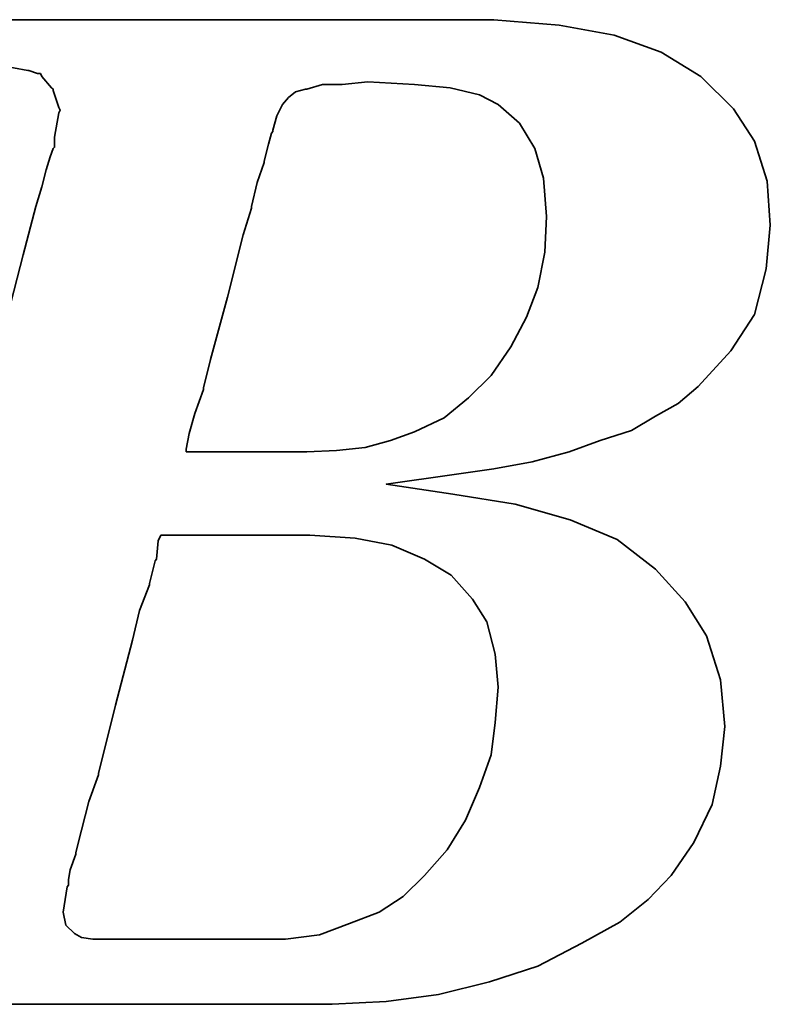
# Model space of a CAD drawing. Extents: x 629 to 797, y 78 to 153.
# Tile 29 of 48: x 762.78 to 764.16, y 112.15 to 113.95. Entities that reach past the tile are written whole.
import ezdxf

# ---------------------------------------------------------------- set-up
doc = ezdxf.new("R2010")
doc.units = 0
doc.header["$LTSCALE"] = 2
doc.header["$MEASUREMENT"] = 0
doc.layers.add('DIM', color=4, linetype='CONTINUOUS')
doc.layers.add('layer 1', color=7, linetype='CONTINUOUS')

# ---------------------------------------------------------------- blocks, each defined once
blk = doc.blocks.new('TBI MOTION logo(完整正式版)')
at = {"layer": 'layer 1', "color": 22, "lineweight": 35}
for points, knots in [([(-64.65375, -6.86375), (-64.65375, -6.86375), (-64.84375, -7.29625), (-64.84375, -7.29625), (-64.84375, -7.29625), (-64.84375, -7.29625), (-64.86875, -7.34375), (-64.86875, -7.34375), (-64.86875, -7.34375), (-64.86875, -7.34375), (-64.86875, -7.36875), (-64.86875, -7.36875), (-64.86875, -7.36875), (-64.86875, -7.36875), (-65.15375, -7.65375), (-65.15375, -7.65375), (-65.15375, -7.65375), (-65.15375, -7.65375), (-65.17875, -7.65375), (-65.17875, -7.65375), (-65.17875, -7.65375), (-65.17875, -7.65375), (-65.20375, -7.67875), (-65.20375, -7.67875), (-65.20375, -7.67875), (-65.20375, -7.67875), (-65.58875, -7.87125), (-65.58875, -7.87125), (-65.58875, -7.87125), (-65.58875, -7.87125), (-65.63375, -7.87125), (-65.63375, -7.87125), (-65.63375, -7.87125), (-65.63375, -7.87125), (-65.65875, -7.89375), (-65.65875, -7.89375), (-65.65875, -7.89375), (-65.65875, -7.89375), (-66.09375, -7.94375), (-66.09375, -7.94375), (-66.09375, -7.94375), (-66.09375, -7.94375), (-66.11375, -7.94375), (-66.11375, -7.94375), (-66.11375, -7.94375), (-66.11375, -7.94375), (-66.16375, -7.94375), (-66.16375, -7.94375), (-66.16375, -7.94375), (-66.16375, -7.94375), (-66.30875, -7.94375), (-66.30875, -7.94375), (-66.30875, -7.94375), (-66.30875, -7.94375), (-66.69375, -7.94375), (-66.69375, -7.94375), (-66.69375, -7.94375), (-66.69375, -7.94375), (-67.07375, -7.94375), (-67.07375, -7.94375), (-67.07375, -7.94375), (-67.07375, -7.94375), (-67.12375, -7.94375), (-67.12375, -7.94375), (-67.12375, -7.94375), (-67.12375, -7.94375), (-67.12375, -7.96625), (-67.12375, -7.96625), (-67.12375, -7.96625), (-67.12375, -7.96625), (-67.14875, -7.99125), (-67.14875, -7.99125), (-67.14875, -7.99125), (-67.14875, -7.99125), (-67.24375, -8.34875), (-67.24375, -8.34875), (-67.24375, -8.34875), (-67.24375, -8.34875), (-67.31375, -8.68625), (-67.31375, -8.68625), (-67.31375, -8.68625), (-67.31375, -8.68625), (-67.26875, -8.68625), (-67.26875, -8.68625), (-67.26875, -8.68625), (-67.26875, -8.68625), (-67.07375, -8.68625), (-67.07375, -8.68625), (-67.07375, -8.68625), (-67.07375, -8.68625), (-66.54875, -8.68625), (-66.54875, -8.68625), (-66.54875, -8.68625), (-66.54875, -8.68625), (-65.82625, -8.68625), (-65.82625, -8.68625), (-65.82625, -8.68625), (-65.82625, -8.68625), (-65.01375, -8.68625), (-65.01375, -8.68625), (-65.01375, -8.68625), (-65.01375, -8.68625), (-64.05375, -8.68625), (-64.05375, -8.68625), (-64.05375, -8.68625), (-64.05375, -8.68625), (-62.08375, -8.68625), (-62.08375, -8.68625), (-62.08375, -8.68625), (-62.08375, -8.68625), (-60.06875, -8.68625), (-60.06875, -8.68625), (-60.06875, -8.68625), (-60.06875, -8.68625), (-59.10875, -8.68625), (-59.10875, -8.68625), (-59.10875, -8.68625), (-59.10875, -8.68625), (-58.29375, -8.68625), (-58.29375, -8.68625), (-58.29375, -8.68625), (-58.29375, -8.68625), (-57.57375, -8.68625), (-57.57375, -8.68625), (-57.57375, -8.68625), (-57.57375, -8.68625), (-57.04875, -8.68625), (-57.04875, -8.68625), (-57.04875, -8.68625), (-57.04875, -8.68625), (-56.85375, -8.68625), (-56.85375, -8.68625), (-56.85375, -8.68625), (-56.85375, -8.68625), (-56.70875, -8.68625), (-56.70875, -8.68625), (-56.70875, -8.68625), (-56.70875, -8.68625), (-56.61375, -8.68625), (-56.61375, -8.68625), (-56.61375, -8.68625), (-56.61375, -8.68625), (-56.56875, -8.68625), (-56.56875, -8.68625), (-56.56875, -8.68625), (-56.56875, -8.68625), (-55.65375, -8.63875), (-55.65375, -8.63875), (-55.65375, -8.63875), (-55.65375, -8.63875), (-54.76875, -8.51875), (-54.76875, -8.51875), (-54.76875, -8.51875), (-54.76875, -8.51875), (-53.90375, -8.30375), (-53.90375, -8.30375), (-53.90375, -8.30375), (-53.90375, -8.30375), (-53.08875, -8.03875), (-53.08875, -8.03875), (-53.08875, -8.03875), (-53.08875, -8.03875), (-52.34375, -7.65375), (-52.34375, -7.65375), (-52.34375, -7.65375), (-52.34375, -7.65375), (-51.69875, -7.29625), (-51.69875, -7.29625), (-51.69875, -7.29625), (-51.69875, -7.29625), (-51.21875, -6.91125), (-51.21875, -6.91125), (-51.21875, -6.91125), (-51.21875, -6.91125), (-50.83375, -6.50375), (-50.83375, -6.50375), (-50.83375, -6.50375), (-50.83375, -6.50375), (-50.44875, -5.94875), (-50.44875, -5.94875), (-50.44875, -5.94875), (-50.44875, -5.94875), (-50.13875, -5.30375), (-50.13875, -5.30375), (-50.13875, -5.30375), (-50.13875, -5.30375), (-49.99375, -4.65375), (-49.99375, -4.65375), (-49.99375, -4.65375), (-49.99375, -4.65375), (-49.92375, -3.98375), (-49.92375, -3.98375), (-49.92375, -3.98375), (-49.92375, -3.98375), (-49.99375, -3.19374), (-49.99375, -3.19374), (-49.99375, -3.19374), (-49.99375, -3.19374), (-50.23374, -2.44874), (-50.23374, -2.44874), (-50.23374, -2.44874), (-50.23374, -2.44874), (-50.59375, -1.87374), (-50.59375, -1.87374), (-50.59375, -1.87374), (-50.59375, -1.87374), (-51.09875, -1.31874), (-51.09875, -1.31874), (-51.09875, -1.31874), (-51.09875, -1.31874), (-51.74375, -0.81875), (-51.74375, -0.81875), (-51.74375, -0.81875), (-51.74375, -0.81875), (-52.53875, -0.48125), (-52.53875, -0.48125), (-52.53875, -0.48125), (-52.53875, -0.48125), (-53.47375, -0.21875), (-53.47375, -0.21875), (-53.47375, -0.21875), (-53.47375, -0.21875), (-54.52875, -0.04874), (-54.52875, -0.04874), (-54.52875, -0.04874), (-54.52875, -0.04874), (-55.65375, 0.12125), (-55.65375, 0.12125), (-55.65375, 0.12125), (-55.65375, 0.12125), (-54.50375, 0.28624), (-54.50375, 0.28624), (-54.50375, 0.28624), (-54.50375, 0.28624), (-53.83375, 0.38124), (-53.83375, 0.38124), (-53.83375, 0.38124), (-53.83375, 0.38124), (-53.18375, 0.50125), (-53.18375, 0.50125), (-53.18375, 0.50125), (-53.18375, 0.50125), (-52.55875, 0.66874), (-52.55875, 0.66874), (-52.55875, 0.66874), (-52.55875, 0.66874), (-52.03375, 0.86124), (-52.03375, 0.86124), (-52.03375, 0.86124), (-52.03375, 0.86124), (-51.50374, 1.03124), (-51.50374, 1.03124), (-51.50374, 1.03124), (-51.50374, 1.03124), (-51.09875, 1.27125), (-51.09875, 1.27125), (-51.09875, 1.27125), (-51.09875, 1.27125), (-50.71375, 1.48624), (-50.71375, 1.48624), (-50.71375, 1.48624), (-50.71375, 1.48624), (-50.37625, 1.77625), (-50.37625, 1.77625), (-50.37625, 1.77625), (-50.37625, 1.77625), (-49.82375, 2.37625), (-49.82375, 2.37625), (-49.82375, 2.37625), (-49.82375, 2.37625), (-49.41875, 2.99625), (-49.41875, 2.99625), (-49.41875, 2.99625), (-49.41875, 2.99625), (-49.22375, 3.76625), (-49.22375, 3.76625), (-49.22375, 3.76625), (-49.22375, 3.76625), (-49.15375, 4.50874), (-49.15375, 4.50874), (-49.15375, 4.50874), (-49.15375, 4.50874), (-49.20375, 5.25125), (-49.20375, 5.25125), (-49.20375, 5.25125), (-49.20375, 5.25125), (-49.41875, 5.92625), (-49.41875, 5.92625), (-49.41875, 5.92625), (-49.41875, 5.92625), (-49.77875, 6.47625), (-49.77875, 6.47625), (-49.77875, 6.47625), (-49.77875, 6.47625), (-50.33125, 7.02624), (-50.33125, 7.02624), (-50.33125, 7.02624), (-50.33125, 7.02624), (-51.00125, 7.43625), (-51.00125, 7.43625), (-51.00125, 7.43625), (-51.00125, 7.43625), (-51.79375, 7.72625), (-51.79375, 7.72625), (-51.79375, 7.72625), (-51.79375, 7.72625), (-52.72875, 7.89124), (-52.72875, 7.89124), (-52.72875, 7.89124), (-52.72875, 7.89124), (-53.83375, 7.98625), (-53.83375, 7.98625), (-53.83375, 7.98625), (-53.83375, 7.98625), (-53.92875, 7.98625), (-53.92875, 7.98625), (-53.92875, 7.98625), (-53.92875, 7.98625), (-54.26375, 7.98625), (-54.26375, 7.98625), (-54.26375, 7.98625), (-54.26375, 7.98625), (-54.74375, 7.98625), (-54.74375, 7.98625), (-54.74375, 7.98625), (-54.74375, 7.98625), (-55.36875, 7.98625), (-55.36875, 7.98625), (-55.36875, 7.98625), (-55.36875, 7.98625), (-56.13375, 7.98625), (-56.13375, 7.98625), (-56.13375, 7.98625), (-56.13375, 7.98625), (-56.94875, 7.98625), (-56.94875, 7.98625), (-56.94875, 7.98625), (-56.94875, 7.98625), (-58.77625, 7.98625), (-58.77625, 7.98625), (-58.77625, 7.98625), (-58.77625, 7.98625), (-60.59875, 7.98625), (-60.59875, 7.98625), (-60.59875, 7.98625), (-60.59875, 7.98625), (-61.41375, 7.98625), (-61.41375, 7.98625), (-61.41375, 7.98625), (-61.41375, 7.98625), (-62.17875, 7.98625), (-62.17875, 7.98625), (-62.17875, 7.98625), (-62.17875, 7.98625), (-62.80375, 7.98625), (-62.80375, 7.98625), (-62.80375, 7.98625), (-62.80375, 7.98625), (-63.30625, 7.98625), (-63.30625, 7.98625), (-63.30625, 7.98625), (-63.30625, 7.98625), (-63.57375, 7.98625), (-63.57375, 7.98625), (-63.57375, 7.98625), (-63.57375, 7.98625), (-63.57375, 7.96375), (-63.57375, 7.96375), (-63.57375, 7.96375), (-63.57375, 7.96375), (-63.59875, 7.94125), (-63.59875, 7.94125), (-63.59875, 7.94125), (-63.59875, 7.94125), (-63.69375, 7.55625), (-63.69375, 7.55625), (-63.69375, 7.55625), (-63.69375, 7.55625), (-63.76375, 7.24624), (-63.76375, 7.24624), (-63.76375, 7.24624), (-63.76375, 7.24624), (-63.23875, 7.24624), (-63.23875, 7.24624), (-63.23875, 7.24624), (-63.23875, 7.24624), (-62.75875, 7.24624), (-62.75875, 7.24624), (-62.75875, 7.24624), (-62.75875, 7.24624), (-62.61125, 7.24624), (-62.61125, 7.24624), (-62.61125, 7.24624), (-62.61125, 7.24624), (-62.56625, 7.24624), (-62.56625, 7.24624), (-62.56625, 7.24624), (-62.56625, 7.24624), (-62.22875, 7.24624), (-62.22875, 7.24624), (-62.22875, 7.24624), (-62.22875, 7.24624), (-62.20375, 7.24624), (-62.20375, 7.24624), (-62.20375, 7.24624), (-62.20375, 7.24624), (-62.17875, 7.21875), (-62.17875, 7.21875), (-62.17875, 7.21875), (-62.17875, 7.21875), (-61.96375, 7.17125), (-61.96375, 7.17125), (-61.96375, 7.17125), (-61.96375, 7.17125), (-61.72375, 7.12624), (-61.72375, 7.12624), (-61.72375, 7.12624), (-61.72375, 7.12624), (-61.70375, 7.12624), (-61.70375, 7.12624), (-61.70375, 7.12624), (-61.70375, 7.12624), (-61.55875, 7.07624), (-61.55875, 7.07624), (-61.55875, 7.07624), (-61.55875, 7.07624), (-61.50875, 7.07624), (-61.50875, 7.07624), (-61.50875, 7.07624), (-61.50875, 7.07624), (-61.48375, 7.02624), (-61.48375, 7.02624), (-61.48375, 7.02624), (-61.48375, 7.02624), (-61.31875, 6.83375), (-61.31875, 6.83375), (-61.31875, 6.83375), (-61.31875, 6.83375), (-61.29375, 6.81125), (-61.29375, 6.81125), (-61.29375, 6.81125), (-61.29375, 6.81125), (-61.29375, 6.78625), (-61.29375, 6.78625), (-61.29375, 6.78625), (-61.29375, 6.78625), (-61.19875, 6.50124), (-61.19875, 6.50124), (-61.19875, 6.50124), (-61.19875, 6.50124), (-61.17375, 6.45124), (-61.17375, 6.45124), (-61.17375, 6.45124), (-61.17375, 6.45124), (-61.19875, 6.40625), (-61.19875, 6.40625), (-61.19875, 6.40625), (-61.19875, 6.40625), (-61.26875, 5.99624), (-61.26875, 5.99624), (-61.26875, 5.99624), (-61.26875, 5.99624), (-61.26875, 5.85125), (-61.26875, 5.85125), (-61.26875, 5.85125), (-61.26875, 5.85125), (-61.26875, 5.82625), (-61.26875, 5.82625), (-61.26875, 5.82625), (-61.26875, 5.82625), (-61.29375, 5.80625), (-61.29375, 5.80625), (-61.29375, 5.80625), (-61.29375, 5.80625), (-61.34125, 5.66125), (-61.34125, 5.66125), (-61.34125, 5.66125), (-61.34125, 5.66125), (-61.41375, 5.44625), (-61.41375, 5.44625), (-61.41375, 5.44625), (-61.41375, 5.44625), (-61.48375, 5.15625), (-61.48375, 5.15625), (-61.48375, 5.15625), (-61.48375, 5.15625), (-61.58375, 4.82124), (-61.58375, 4.82124), (-61.58375, 4.82124), (-61.58375, 4.82124), (-61.79875, 4.00375), (-61.79875, 4.00375), (-61.79875, 4.00375), (-61.79875, 4.00375), (-62.05875, 2.99625), (-62.05875, 2.99625), (-62.05875, 2.99625), (-62.05875, 2.99625), (-62.34875, 1.91625), (-62.34875, 1.91625), (-62.34875, 1.91625), (-62.34875, 1.91625), (-62.97375, -0.41124), (-62.97375, -0.41124), (-62.97375, -0.41124), (-62.97375, -0.41124), (-63.59875, -2.75875), (-63.59875, -2.75875), (-63.59875, -2.75875), (-63.59875, -2.75875), (-63.88375, -3.86374), (-63.88375, -3.86374), (-63.88375, -3.86374), (-63.88375, -3.86374), (-64.14875, -4.82374), (-64.14875, -4.82374), (-64.14875, -4.82374), (-64.14875, -4.82374), (-64.36375, -5.64125), (-64.36375, -5.64125), (-64.36375, -5.64125), (-64.36375, -5.64125), (-64.43625, -5.97625), (-64.43625, -5.97625), (-64.43625, -5.97625), (-64.43625, -5.97625), (-64.50875, -6.28625), (-64.50875, -6.28625), (-64.50875, -6.28625), (-64.50875, -6.28625), (-64.50875, -6.30875), (-64.50875, -6.30875), (-64.50875, -6.30875), (-64.50875, -6.30875), (-64.57875, -6.50375), (-64.57875, -6.50375), (-64.57875, -6.50375), (-64.57875, -6.50375), (-64.62875, -6.69625), (-64.62875, -6.69625), (-64.62875, -6.69625), (-64.62875, -6.69625), (-64.62875, -6.76875), (-64.62875, -6.76875), (-64.62875, -6.76875), (-64.62875, -6.76875), (-64.62875, -6.81375), (-64.62875, -6.81375), (-64.62875, -6.81375), (-64.62875, -6.81375), (-64.62875, -6.83875), (-64.62875, -6.83875), (-64.62875, -6.83875), (-64.62875, -6.83875), (-64.65375, -6.86375), (-64.65375, -6.86375)], [0, 0, 0, 0, 0.00719424, 0.00719424, 0.00719424, 0.00719424, 0.01438849, 0.01438849, 0.01438849, 0.01438849, 0.02158273, 0.02158273, 0.02158273, 0.02158273, 0.02877698, 0.02877698, 0.02877698, 0.02877698, 0.03597122, 0.03597122, 0.03597122, 0.03597122, 0.04316547, 0.04316547, 0.04316547, 0.04316547, 0.05035971, 0.05035971, 0.05035971, 0.05035971, 0.05755396, 0.05755396, 0.05755396, 0.05755396, 0.0647482, 0.0647482, 0.0647482, 0.0647482, 0.07194245, 0.07194245, 0.07194245, 0.07194245, 0.07913669, 0.07913669, 0.07913669, 0.07913669, 0.08633094, 0.08633094, 0.08633094, 0.08633094, 0.09352518, 0.09352518, 0.09352518, 0.09352518, 0.10071942, 0.10071942, 0.10071942, 0.10071942, 0.10791367, 0.10791367, 0.10791367, 0.10791367, 0.11510791, 0.11510791, 0.11510791, 0.11510791, 0.12230216, 0.12230216, 0.12230216, 0.12230216, 0.1294964, 0.1294964, 0.1294964, 0.1294964, 0.13669065, 0.13669065, 0.13669065, 0.13669065, 0.14388489, 0.14388489, 0.14388489, 0.14388489, 0.15107914, 0.15107914, 0.15107914, 0.15107914, 0.15827338, 0.15827338, 0.15827338, 0.15827338, 0.16546763, 0.16546763, 0.16546763, 0.16546763, 0.17266187, 0.17266187, 0.17266187, 0.17266187, 0.17985612, 0.17985612, 0.17985612, 0.17985612, 0.18705036, 0.18705036, 0.18705036, 0.18705036, 0.1942446, 0.1942446, 0.1942446, 0.1942446, 0.20143885, 0.20143885, 0.20143885, 0.20143885, 0.20863309, 0.20863309, 0.20863309, 0.20863309, 0.21582734, 0.21582734, 0.21582734, 0.21582734, 0.22302158, 0.22302158, 0.22302158, 0.22302158, 0.23021583, 0.23021583, 0.23021583, 0.23021583, 0.23741007, 0.23741007, 0.23741007, 0.23741007, 0.24460432, 0.24460432, 0.24460432, 0.24460432, 0.25179856, 0.25179856, 0.25179856, 0.25179856, 0.25899281, 0.25899281, 0.25899281, 0.25899281, 0.26618705, 0.26618705, 0.26618705, 0.26618705, 0.27338129, 0.27338129, 0.27338129, 0.27338129, 0.28057554, 0.28057554, 0.28057554, 0.28057554, 0.28776978, 0.28776978, 0.28776978, 0.28776978, 0.29496403, 0.29496403, 0.29496403, 0.29496403, 0.30215827, 0.30215827, 0.30215827, 0.30215827, 0.30935252, 0.30935252, 0.30935252, 0.30935252, 0.31654676, 0.31654676, 0.31654676, 0.31654676, 0.32374101, 0.32374101, 0.32374101, 0.32374101, 0.33093525, 0.33093525, 0.33093525, 0.33093525, 0.3381295, 0.3381295, 0.3381295, 0.3381295, 0.34532374, 0.34532374, 0.34532374, 0.34532374, 0.35251799, 0.35251799, 0.35251799, 0.35251799, 0.35971223, 0.35971223, 0.35971223, 0.35971223, 0.36690647, 0.36690647, 0.36690647, 0.36690647, 0.37410072, 0.37410072, 0.37410072, 0.37410072, 0.38129496, 0.38129496, 0.38129496, 0.38129496, 0.38848921, 0.38848921, 0.38848921, 0.38848921, 0.39568345, 0.39568345, 0.39568345, 0.39568345, 0.4028777, 0.4028777, 0.4028777, 0.4028777, 0.41007194, 0.41007194, 0.41007194, 0.41007194, 0.41726619, 0.41726619, 0.41726619, 0.41726619, 0.42446043, 0.42446043, 0.42446043, 0.42446043, 0.43165468, 0.43165468, 0.43165468, 0.43165468, 0.43884892, 0.43884892, 0.43884892, 0.43884892, 0.44604317, 0.44604317, 0.44604317, 0.44604317, 0.45323741, 0.45323741, 0.45323741, 0.45323741, 0.46043165, 0.46043165, 0.46043165, 0.46043165, 0.4676259, 0.4676259, 0.4676259, 0.4676259, 0.47482014, 0.47482014, 0.47482014, 0.47482014, 0.48201439, 0.48201439, 0.48201439, 0.48201439, 0.48920863, 0.48920863, 0.48920863, 0.48920863, 0.49640288, 0.49640288, 0.49640288, 0.49640288, 0.50359712, 0.50359712, 0.50359712, 0.50359712, 0.51079137, 0.51079137, 0.51079137, 0.51079137, 0.51798561, 0.51798561, 0.51798561, 0.51798561, 0.52517986, 0.52517986, 0.52517986, 0.52517986, 0.5323741, 0.5323741, 0.5323741, 0.5323741, 0.53956835, 0.53956835, 0.53956835, 0.53956835, 0.54676259, 0.54676259, 0.54676259, 0.54676259, 0.55395683, 0.55395683, 0.55395683, 0.55395683, 0.56115108, 0.56115108, 0.56115108, 0.56115108, 0.56834532, 0.56834532, 0.56834532, 0.56834532, 0.57553957, 0.57553957, 0.57553957, 0.57553957, 0.58273381, 0.58273381, 0.58273381, 0.58273381, 0.58992806, 0.58992806, 0.58992806, 0.58992806, 0.5971223, 0.5971223, 0.5971223, 0.5971223, 0.60431655, 0.60431655, 0.60431655, 0.60431655, 0.61151079, 0.61151079, 0.61151079, 0.61151079, 0.61870504, 0.61870504, 0.61870504, 0.61870504, 0.62589928, 0.62589928, 0.62589928, 0.62589928, 0.63309353, 0.63309353, 0.63309353, 0.63309353, 0.64028777, 0.64028777, 0.64028777, 0.64028777, 0.64748201, 0.64748201, 0.64748201, 0.64748201, 0.65467626, 0.65467626, 0.65467626, 0.65467626, 0.6618705, 0.6618705, 0.6618705, 0.6618705, 0.66906475, 0.66906475, 0.66906475, 0.66906475, 0.67625899, 0.67625899, 0.67625899, 0.67625899, 0.68345324, 0.68345324, 0.68345324, 0.68345324, 0.69064748, 0.69064748, 0.69064748, 0.69064748, 0.69784173, 0.69784173, 0.69784173, 0.69784173, 0.70503597, 0.70503597, 0.70503597, 0.70503597, 0.71223022, 0.71223022, 0.71223022, 0.71223022, 0.71942446, 0.71942446, 0.71942446, 0.71942446, 0.72661871, 0.72661871, 0.72661871, 0.72661871, 0.73381295, 0.73381295, 0.73381295, 0.73381295, 0.74100719, 0.74100719, 0.74100719, 0.74100719, 0.74820144, 0.74820144, 0.74820144, 0.74820144, 0.75539568, 0.75539568, 0.75539568, 0.75539568, 0.76258993, 0.76258993, 0.76258993, 0.76258993, 0.76978417, 0.76978417, 0.76978417, 0.76978417, 0.77697842, 0.77697842, 0.77697842, 0.77697842, 0.78417266, 0.78417266, 0.78417266, 0.78417266, 0.79136691, 0.79136691, 0.79136691, 0.79136691, 0.79856115, 0.79856115, 0.79856115, 0.79856115, 0.8057554, 0.8057554, 0.8057554, 0.8057554, 0.81294964, 0.81294964, 0.81294964, 0.81294964, 0.82014388, 0.82014388, 0.82014388, 0.82014388, 0.82733813, 0.82733813, 0.82733813, 0.82733813, 0.83453237, 0.83453237, 0.83453237, 0.83453237, 0.84172662, 0.84172662, 0.84172662, 0.84172662, 0.84892086, 0.84892086, 0.84892086, 0.84892086, 0.85611511, 0.85611511, 0.85611511, 0.85611511, 0.86330935, 0.86330935, 0.86330935, 0.86330935, 0.8705036, 0.8705036, 0.8705036, 0.8705036, 0.87769784, 0.87769784, 0.87769784, 0.87769784, 0.88489209, 0.88489209, 0.88489209, 0.88489209, 0.89208633, 0.89208633, 0.89208633, 0.89208633, 0.89928058, 0.89928058, 0.89928058, 0.89928058, 0.90647482, 0.90647482, 0.90647482, 0.90647482, 0.91366906, 0.91366906, 0.91366906, 0.91366906, 0.92086331, 0.92086331, 0.92086331, 0.92086331, 0.92805755, 0.92805755, 0.92805755, 0.92805755, 0.9352518, 0.9352518, 0.9352518, 0.9352518, 0.94244604, 0.94244604, 0.94244604, 0.94244604, 0.94964029, 0.94964029, 0.94964029, 0.94964029, 0.95683453, 0.95683453, 0.95683453, 0.95683453, 0.96402878, 0.96402878, 0.96402878, 0.96402878, 0.97122302, 0.97122302, 0.97122302, 0.97122302, 0.97841727, 0.97841727, 0.97841727, 0.97841727, 0.98561151, 0.98561151, 0.98561151, 0.98561151, 0.99280576, 0.99280576, 0.99280576, 0.99280576, 1, 1, 1, 1]), ([(-57.50375, 6.35625), (-57.50375, 6.35625), (-57.57375, 6.11625), (-57.57375, 6.11625), (-57.57375, 6.11625), (-57.57375, 6.11625), (-57.57375, 6.09125), (-57.57375, 6.09125), (-57.57375, 6.09125), (-57.57375, 6.09125), (-57.59875, 6.06625), (-57.59875, 6.06625), (-57.59875, 6.06625), (-57.59875, 6.06625), (-57.64875, 5.87625), (-57.64875, 5.87625), (-57.64875, 5.87625), (-57.64875, 5.87625), (-57.71875, 5.58875), (-57.71875, 5.58875), (-57.71875, 5.58875), (-57.71875, 5.58875), (-57.71875, 5.56625), (-57.71875, 5.56625), (-57.71875, 5.56625), (-57.71875, 5.56625), (-57.83875, 5.23125), (-57.83875, 5.23125), (-57.83875, 5.23125), (-57.83875, 5.23125), (-57.93625, 4.82124), (-57.93625, 4.82124), (-57.93625, 4.82124), (-57.93625, 4.82124), (-57.93625, 4.79624), (-57.93625, 4.79624), (-57.93625, 4.79624), (-57.93625, 4.79624), (-58.07875, 4.34125), (-58.07875, 4.34125), (-58.07875, 4.34125), (-58.07875, 4.34125), (-58.34375, 3.28625), (-58.34375, 3.28625), (-58.34375, 3.28625), (-58.34375, 3.28625), (-58.62875, 2.23124), (-58.62875, 2.23124), (-58.62875, 2.23124), (-58.62875, 2.23124), (-58.74875, 1.75125), (-58.74875, 1.75125), (-58.74875, 1.75125), (-58.74875, 1.75125), (-58.74875, 1.72625), (-58.74875, 1.72625), (-58.74875, 1.72625), (-58.74875, 1.72625), (-58.89375, 1.31625), (-58.89375, 1.31625), (-58.89375, 1.31625), (-58.89375, 1.31625), (-58.98875, 0.98124), (-58.98875, 0.98124), (-58.98875, 0.98124), (-58.98875, 0.98124), (-59.03875, 0.71625), (-59.03875, 0.71625), (-59.03875, 0.71625), (-59.03875, 0.71625), (-59.03875, 0.66874), (-59.03875, 0.66874), (-59.03875, 0.66874), (-59.03875, 0.66874), (-58.91875, 0.66874), (-58.91875, 0.66874), (-58.91875, 0.66874), (-58.91875, 0.66874), (-58.53375, 0.66874), (-58.53375, 0.66874), (-58.53375, 0.66874), (-58.53375, 0.66874), (-58.10375, 0.66874), (-58.10375, 0.66874), (-58.10375, 0.66874), (-58.10375, 0.66874), (-57.66875, 0.66874), (-57.66875, 0.66874), (-57.66875, 0.66874), (-57.66875, 0.66874), (-57.33375, 0.66874), (-57.33375, 0.66874), (-57.33375, 0.66874), (-57.33375, 0.66874), (-57.09375, 0.66874), (-57.09375, 0.66874), (-57.09375, 0.66874), (-57.09375, 0.66874), (-56.99875, 0.66874), (-56.99875, 0.66874), (-56.99875, 0.66874), (-56.99875, 0.66874), (-56.49375, 0.69374), (-56.49375, 0.69374), (-56.49375, 0.69374), (-56.49375, 0.69374), (-56.01375, 0.74374), (-56.01375, 0.74374), (-56.01375, 0.74374), (-56.01375, 0.74374), (-55.58375, 0.86124), (-55.58375, 0.86124), (-55.58375, 0.86124), (-55.58375, 0.86124), (-55.17375, 1.00624), (-55.17375, 1.00624), (-55.17375, 1.00624), (-55.17375, 1.00624), (-54.67375, 1.24625), (-54.67375, 1.24625), (-54.67375, 1.24625), (-54.67375, 1.24625), (-54.26375, 1.58124), (-54.26375, 1.58124), (-54.26375, 1.58124), (-54.26375, 1.58124), (-53.87875, 1.96374), (-53.87875, 1.96374), (-53.87875, 1.96374), (-53.87875, 1.96374), (-53.54375, 2.44625), (-53.54375, 2.44625), (-53.54375, 2.44625), (-53.54375, 2.44625), (-53.27875, 2.95125), (-53.27875, 2.95125), (-53.27875, 2.95125), (-53.27875, 2.95125), (-53.08875, 3.45124), (-53.08875, 3.45124), (-53.08875, 3.45124), (-53.08875, 3.45124), (-52.96875, 4.05124), (-52.96875, 4.05124), (-52.96875, 4.05124), (-52.96875, 4.05124), (-52.94375, 4.65125), (-52.94375, 4.65125), (-52.94375, 4.65125), (-52.94375, 4.65125), (-52.99375, 5.30125), (-52.99375, 5.30125), (-52.99375, 5.30125), (-52.99375, 5.30125), (-53.13875, 5.80625), (-53.13875, 5.80625), (-53.13875, 5.80625), (-53.13875, 5.80625), (-53.39875, 6.23625), (-53.39875, 6.23625), (-53.39875, 6.23625), (-53.39875, 6.23625), (-53.75875, 6.54875), (-53.75875, 6.54875), (-53.75875, 6.54875), (-53.75875, 6.54875), (-54.07375, 6.71625), (-54.07375, 6.71625), (-54.07375, 6.71625), (-54.07375, 6.71625), (-54.57375, 6.83375), (-54.57375, 6.83375), (-54.57375, 6.83375), (-54.57375, 6.83375), (-55.17375, 6.88625), (-55.17375, 6.88625), (-55.17375, 6.88625), (-55.17375, 6.88625), (-55.96875, 6.93125), (-55.96875, 6.93125), (-55.96875, 6.93125), (-55.96875, 6.93125), (-56.39875, 6.88625), (-56.39875, 6.88625), (-56.39875, 6.88625), (-56.39875, 6.88625), (-56.42125, 6.88625), (-56.42125, 6.88625), (-56.42125, 6.88625), (-56.42125, 6.88625), (-56.73375, 6.88625), (-56.73375, 6.88625), (-56.73375, 6.88625), (-56.73375, 6.88625), (-56.99875, 6.81125), (-56.99875, 6.81125), (-56.99875, 6.81125), (-56.99875, 6.81125), (-57.02375, 6.81125), (-57.02375, 6.81125), (-57.02375, 6.81125), (-57.02375, 6.81125), (-57.18875, 6.76625), (-57.18875, 6.76625), (-57.18875, 6.76625), (-57.18875, 6.76625), (-57.30875, 6.66625), (-57.30875, 6.66625), (-57.30875, 6.66625), (-57.30875, 6.66625), (-57.40875, 6.54875), (-57.40875, 6.54875), (-57.40875, 6.54875), (-57.40875, 6.54875), (-57.50375, 6.35625), (-57.50375, 6.35625)], [0, 0, 0, 0, 0.01851852, 0.01851852, 0.01851852, 0.01851852, 0.03703704, 0.03703704, 0.03703704, 0.03703704, 0.05555556, 0.05555556, 0.05555556, 0.05555556, 0.07407407, 0.07407407, 0.07407407, 0.07407407, 0.09259259, 0.09259259, 0.09259259, 0.09259259, 0.11111111, 0.11111111, 0.11111111, 0.11111111, 0.12962963, 0.12962963, 0.12962963, 0.12962963, 0.14814815, 0.14814815, 0.14814815, 0.14814815, 0.16666667, 0.16666667, 0.16666667, 0.16666667, 0.18518519, 0.18518519, 0.18518519, 0.18518519, 0.2037037, 0.2037037, 0.2037037, 0.2037037, 0.22222222, 0.22222222, 0.22222222, 0.22222222, 0.24074074, 0.24074074, 0.24074074, 0.24074074, 0.25925926, 0.25925926, 0.25925926, 0.25925926, 0.27777778, 0.27777778, 0.27777778, 0.27777778, 0.2962963, 0.2962963, 0.2962963, 0.2962963, 0.31481481, 0.31481481, 0.31481481, 0.31481481, 0.33333333, 0.33333333, 0.33333333, 0.33333333, 0.35185185, 0.35185185, 0.35185185, 0.35185185, 0.37037037, 0.37037037, 0.37037037, 0.37037037, 0.38888889, 0.38888889, 0.38888889, 0.38888889, 0.40740741, 0.40740741, 0.40740741, 0.40740741, 0.42592593, 0.42592593, 0.42592593, 0.42592593, 0.44444444, 0.44444444, 0.44444444, 0.44444444, 0.46296296, 0.46296296, 0.46296296, 0.46296296, 0.48148148, 0.48148148, 0.48148148, 0.48148148, 0.5, 0.5, 0.5, 0.5, 0.51851852, 0.51851852, 0.51851852, 0.51851852, 0.53703704, 0.53703704, 0.53703704, 0.53703704, 0.55555556, 0.55555556, 0.55555556, 0.55555556, 0.57407407, 0.57407407, 0.57407407, 0.57407407, 0.59259259, 0.59259259, 0.59259259, 0.59259259, 0.61111111, 0.61111111, 0.61111111, 0.61111111, 0.62962963, 0.62962963, 0.62962963, 0.62962963, 0.64814815, 0.64814815, 0.64814815, 0.64814815, 0.66666667, 0.66666667, 0.66666667, 0.66666667, 0.68518519, 0.68518519, 0.68518519, 0.68518519, 0.7037037, 0.7037037, 0.7037037, 0.7037037, 0.72222222, 0.72222222, 0.72222222, 0.72222222, 0.74074074, 0.74074074, 0.74074074, 0.74074074, 0.75925926, 0.75925926, 0.75925926, 0.75925926, 0.77777778, 0.77777778, 0.77777778, 0.77777778, 0.7962963, 0.7962963, 0.7962963, 0.7962963, 0.81481481, 0.81481481, 0.81481481, 0.81481481, 0.83333333, 0.83333333, 0.83333333, 0.83333333, 0.85185185, 0.85185185, 0.85185185, 0.85185185, 0.87037037, 0.87037037, 0.87037037, 0.87037037, 0.88888889, 0.88888889, 0.88888889, 0.88888889, 0.90740741, 0.90740741, 0.90740741, 0.90740741, 0.92592593, 0.92592593, 0.92592593, 0.92592593, 0.94444444, 0.94444444, 0.94444444, 0.94444444, 0.96296296, 0.96296296, 0.96296296, 0.96296296, 0.98148148, 0.98148148, 0.98148148, 0.98148148, 1, 1, 1, 1]), ([(-61.03125, -6.57375), (-61.03125, -6.57375), (-61.03125, -6.67125), (-61.03125, -6.67125), (-61.03125, -6.67125), (-61.03125, -6.67125), (-61.05375, -6.69625), (-61.05375, -6.69625), (-61.05375, -6.69625), (-61.05375, -6.69625), (-61.12375, -7.12875), (-61.12375, -7.12875), (-61.12375, -7.12875), (-61.12375, -7.12875), (-61.07875, -7.34375), (-61.07875, -7.34375), (-61.07875, -7.34375), (-61.07875, -7.34375), (-60.93375, -7.48875), (-60.93375, -7.48875), (-60.93375, -7.48875), (-60.93375, -7.48875), (-60.81375, -7.55625), (-60.81375, -7.55625), (-60.81375, -7.55625), (-60.81375, -7.55625), (-60.62375, -7.58375), (-60.62375, -7.58375), (-60.62375, -7.58375), (-60.62375, -7.58375), (-60.30875, -7.58375), (-60.30875, -7.58375), (-60.30875, -7.58375), (-60.30875, -7.58375), (-59.97375, -7.58375), (-59.97375, -7.58375), (-59.97375, -7.58375), (-59.97375, -7.58375), (-59.87875, -7.58375), (-59.87875, -7.58375), (-59.87875, -7.58375), (-59.87875, -7.58375), (-59.63625, -7.58375), (-59.63625, -7.58375), (-59.63625, -7.58375), (-59.63625, -7.58375), (-58.96875, -7.58375), (-58.96875, -7.58375), (-58.96875, -7.58375), (-58.96875, -7.58375), (-58.29375, -7.58375), (-58.29375, -7.58375), (-58.29375, -7.58375), (-58.29375, -7.58375), (-58.05375, -7.58375), (-58.05375, -7.58375), (-58.05375, -7.58375), (-58.05375, -7.58375), (-57.98375, -7.58375), (-57.98375, -7.58375), (-57.98375, -7.58375), (-57.98375, -7.58375), (-57.35875, -7.58375), (-57.35875, -7.58375), (-57.35875, -7.58375), (-57.35875, -7.58375), (-56.78375, -7.50875), (-56.78375, -7.50875), (-56.78375, -7.50875), (-56.78375, -7.50875), (-56.27875, -7.31875), (-56.27875, -7.31875), (-56.27875, -7.31875), (-56.27875, -7.31875), (-55.77375, -7.12875), (-55.77375, -7.12875), (-55.77375, -7.12875), (-55.77375, -7.12875), (-55.36875, -6.86375), (-55.36875, -6.86375), (-55.36875, -6.86375), (-55.36875, -6.86375), (-55.00875, -6.50375), (-55.00875, -6.50375), (-55.00875, -6.50375), (-55.00875, -6.50375), (-54.62375, -6.06875), (-54.62375, -6.06875), (-54.62375, -6.06875), (-54.62375, -6.06875), (-54.31375, -5.56875), (-54.31375, -5.56875), (-54.31375, -5.56875), (-54.31375, -5.56875), (-54.07375, -5.01625), (-54.07375, -5.01625), (-54.07375, -5.01625), (-54.07375, -5.01625), (-53.87875, -4.46374), (-53.87875, -4.46374), (-53.87875, -4.46374), (-53.87875, -4.46374), (-53.80875, -3.91375), (-53.80875, -3.91375), (-53.80875, -3.91375), (-53.80875, -3.91375), (-53.75875, -3.31375), (-53.75875, -3.31375), (-53.75875, -3.31375), (-53.75875, -3.31375), (-53.80875, -2.75875), (-53.80875, -2.75875), (-53.80875, -2.75875), (-53.80875, -2.75875), (-53.95375, -2.20875), (-53.95375, -2.20875), (-53.95375, -2.20875), (-53.95375, -2.20875), (-54.19375, -1.82625), (-54.19375, -1.82625), (-54.19375, -1.82625), (-54.19375, -1.82625), (-54.55375, -1.41875), (-54.55375, -1.41875), (-54.55375, -1.41875), (-54.55375, -1.41875), (-55.00875, -1.15125), (-55.00875, -1.15125), (-55.00875, -1.15125), (-55.00875, -1.15125), (-55.56125, -0.91375), (-55.56125, -0.91375), (-55.56125, -0.91375), (-55.56125, -0.91375), (-56.18125, -0.79375), (-56.18125, -0.79375), (-56.18125, -0.79375), (-56.18125, -0.79375), (-56.94875, -0.74374), (-56.94875, -0.74374), (-56.94875, -0.74374), (-56.94875, -0.74374), (-56.99875, -0.74374), (-56.99875, -0.74374), (-56.99875, -0.74374), (-56.99875, -0.74374), (-57.09375, -0.74374), (-57.09375, -0.74374), (-57.09375, -0.74374), (-57.09375, -0.74374), (-57.38375, -0.74374), (-57.38375, -0.74374), (-57.38375, -0.74374), (-57.38375, -0.74374), (-57.76875, -0.74374), (-57.76875, -0.74374), (-57.76875, -0.74374), (-57.76875, -0.74374), (-58.24625, -0.74374), (-58.24625, -0.74374), (-58.24625, -0.74374), (-58.24625, -0.74374), (-58.72875, -0.74374), (-58.72875, -0.74374), (-58.72875, -0.74374), (-58.72875, -0.74374), (-59.20875, -0.74374), (-59.20875, -0.74374), (-59.20875, -0.74374), (-59.20875, -0.74374), (-59.46875, -0.74374), (-59.46875, -0.74374), (-59.46875, -0.74374), (-59.46875, -0.74374), (-59.51625, -0.83875), (-59.51625, -0.83875), (-59.51625, -0.83875), (-59.51625, -0.83875), (-59.54375, -1.15125), (-59.54375, -1.15125), (-59.54375, -1.15125), (-59.54375, -1.15125), (-59.56375, -1.17874), (-59.56375, -1.17874), (-59.56375, -1.17874), (-59.56375, -1.17874), (-59.66375, -1.55875), (-59.66375, -1.55875), (-59.66375, -1.55875), (-59.66375, -1.55875), (-59.66375, -1.58375), (-59.66375, -1.58375), (-59.66375, -1.58375), (-59.66375, -1.58375), (-59.82875, -2.01874), (-59.82875, -2.01874), (-59.82875, -2.01874), (-59.82875, -2.01874), (-59.94875, -2.52125), (-59.94875, -2.52125), (-59.94875, -2.52125), (-59.94875, -2.52125), (-60.23875, -3.62375), (-60.23875, -3.62375), (-60.23875, -3.62375), (-60.23875, -3.62375), (-60.52375, -4.77624), (-60.52375, -4.77624), (-60.52375, -4.77624), (-60.52375, -4.77624), (-60.52375, -4.79874), (-60.52375, -4.79874), (-60.52375, -4.79874), (-60.52375, -4.79874), (-60.69125, -5.25375), (-60.69125, -5.25375), (-60.69125, -5.25375), (-60.69125, -5.25375), (-60.81375, -5.73625), (-60.81375, -5.73625), (-60.81375, -5.73625), (-60.81375, -5.73625), (-60.90875, -6.11875), (-60.90875, -6.11875), (-60.90875, -6.11875), (-60.90875, -6.11875), (-60.90875, -6.14375), (-60.90875, -6.14375), (-60.90875, -6.14375), (-60.90875, -6.14375), (-61.00375, -6.40875), (-61.00375, -6.40875), (-61.00375, -6.40875), (-61.00375, -6.40875), (-61.03125, -6.57375), (-61.03125, -6.57375)], [0, 0, 0, 0, 0.01694915, 0.01694915, 0.01694915, 0.01694915, 0.03389831, 0.03389831, 0.03389831, 0.03389831, 0.05084746, 0.05084746, 0.05084746, 0.05084746, 0.06779661, 0.06779661, 0.06779661, 0.06779661, 0.08474576, 0.08474576, 0.08474576, 0.08474576, 0.10169492, 0.10169492, 0.10169492, 0.10169492, 0.11864407, 0.11864407, 0.11864407, 0.11864407, 0.13559322, 0.13559322, 0.13559322, 0.13559322, 0.15254237, 0.15254237, 0.15254237, 0.15254237, 0.16949153, 0.16949153, 0.16949153, 0.16949153, 0.18644068, 0.18644068, 0.18644068, 0.18644068, 0.20338983, 0.20338983, 0.20338983, 0.20338983, 0.22033898, 0.22033898, 0.22033898, 0.22033898, 0.23728814, 0.23728814, 0.23728814, 0.23728814, 0.25423729, 0.25423729, 0.25423729, 0.25423729, 0.27118644, 0.27118644, 0.27118644, 0.27118644, 0.28813559, 0.28813559, 0.28813559, 0.28813559, 0.30508475, 0.30508475, 0.30508475, 0.30508475, 0.3220339, 0.3220339, 0.3220339, 0.3220339, 0.33898305, 0.33898305, 0.33898305, 0.33898305, 0.3559322, 0.3559322, 0.3559322, 0.3559322, 0.37288136, 0.37288136, 0.37288136, 0.37288136, 0.38983051, 0.38983051, 0.38983051, 0.38983051, 0.40677966, 0.40677966, 0.40677966, 0.40677966, 0.42372881, 0.42372881, 0.42372881, 0.42372881, 0.44067797, 0.44067797, 0.44067797, 0.44067797, 0.45762712, 0.45762712, 0.45762712, 0.45762712, 0.47457627, 0.47457627, 0.47457627, 0.47457627, 0.49152542, 0.49152542, 0.49152542, 0.49152542, 0.50847458, 0.50847458, 0.50847458, 0.50847458, 0.52542373, 0.52542373, 0.52542373, 0.52542373, 0.54237288, 0.54237288, 0.54237288, 0.54237288, 0.55932203, 0.55932203, 0.55932203, 0.55932203, 0.57627119, 0.57627119, 0.57627119, 0.57627119, 0.59322034, 0.59322034, 0.59322034, 0.59322034, 0.61016949, 0.61016949, 0.61016949, 0.61016949, 0.62711864, 0.62711864, 0.62711864, 0.62711864, 0.6440678, 0.6440678, 0.6440678, 0.6440678, 0.66101695, 0.66101695, 0.66101695, 0.66101695, 0.6779661, 0.6779661, 0.6779661, 0.6779661, 0.69491525, 0.69491525, 0.69491525, 0.69491525, 0.71186441, 0.71186441, 0.71186441, 0.71186441, 0.72881356, 0.72881356, 0.72881356, 0.72881356, 0.74576271, 0.74576271, 0.74576271, 0.74576271, 0.76271186, 0.76271186, 0.76271186, 0.76271186, 0.77966102, 0.77966102, 0.77966102, 0.77966102, 0.79661017, 0.79661017, 0.79661017, 0.79661017, 0.81355932, 0.81355932, 0.81355932, 0.81355932, 0.83050847, 0.83050847, 0.83050847, 0.83050847, 0.84745763, 0.84745763, 0.84745763, 0.84745763, 0.86440678, 0.86440678, 0.86440678, 0.86440678, 0.88135593, 0.88135593, 0.88135593, 0.88135593, 0.89830508, 0.89830508, 0.89830508, 0.89830508, 0.91525424, 0.91525424, 0.91525424, 0.91525424, 0.93220339, 0.93220339, 0.93220339, 0.93220339, 0.94915254, 0.94915254, 0.94915254, 0.94915254, 0.96610169, 0.96610169, 0.96610169, 0.96610169, 0.98305085, 0.98305085, 0.98305085, 0.98305085, 1, 1, 1, 1])]:
    blk.add_open_spline(points, degree=3, knots=knots, dxfattribs=at)

msp = doc.modelspace()

# ---------------------------------------------------------------- block references
at = {"layer": 'DIM', "xscale": 0.1079999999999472, "yscale": 0.1079999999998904, "zscale": 0.108}
msp.add_blockref('TBI MOTION logo(完整正式版)', (769.465, 113.0889), dxfattribs=at)

doc.saveas('drawing.dxf')
